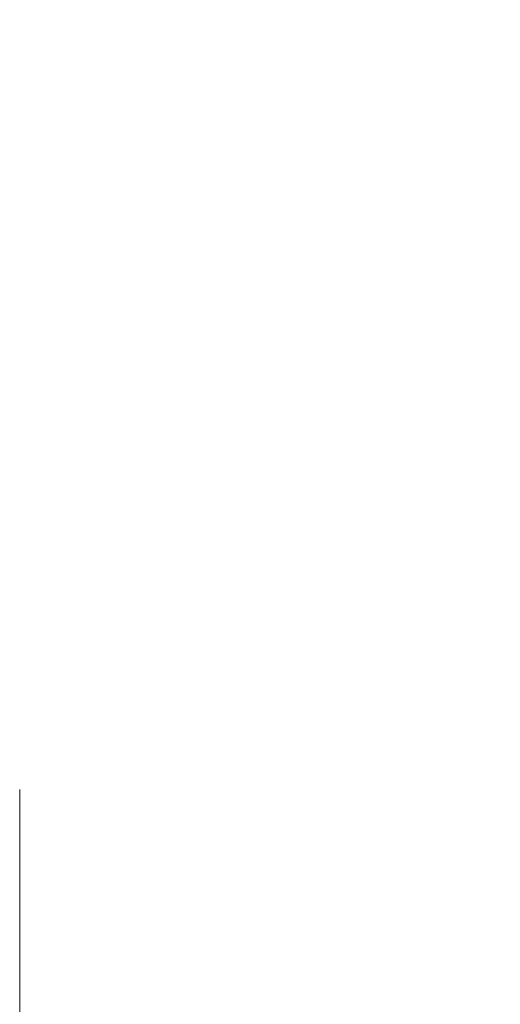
# Model space of a CAD drawing. Header units: centimetres. Extents: x -1316 to 21770, y -8842 to 3590.
# Tile 50 of 125: x -555.37 to -549, y 1422.48 to 1435.53. Entities that reach past the tile are written whole.
import ezdxf

# ---------------------------------------------------------------- set-up
doc = ezdxf.new("R2010")
doc.units = ezdxf.units.CM
doc.linetypes.add('Dash', pattern=[60, 30, -30])
doc.layers.add('A-DETL', color=90, linetype='Continuous', lineweight=9)
doc.layers.add('A-GLAZ-CWMG', color=51, linetype='Continuous', lineweight=9)

# ---------------------------------------------------------------- blocks, each defined once
blk = doc.blocks.new('Rectangular Mullion - Schueco_FWS-50-SI_Tran_CovCap-20mm_Tran-55mm-2293422-5_piętro III __10_50 m_ - stan projektowany')
at = {"layer": 'A-GLAZ-CWMG'}
blk.add_line((-555.373, 1391.326), (-555.373, 1425.326), dxfattribs=at)

msp = doc.modelspace()

# ---------------------------------------------------------------- linework, layer by layer
at = {"layer": 'A-DETL', "linetype": 'Dash', "lineweight": 25}
for points, knots in [([(-555.623, 1472.575), (-478.908, 1472.575), (-476.079, 1472.575), (-439.123, 1472.575), (-439.123, 1435.619), (-439.123, 1432.79), (-439.123, 1329.11), (-439.123, 1326.281), (-439.123, 1289.326), (-402.167, 1289.326), (-399.339, 1289.326), (54.377, 1289.326), (347.204, 1289.326), (391.666, 1289.326), (418.55, 1316.21), (413.877, 1393.928), (413.877, 1663.126)], [0, 0, 0, 0, 1.274059, 2.1133, 2.95254, 4.521491, 5.717221, 7.286172, 8.125412, 8.964652, 14.361634, 22.556861, 31.207392, 35.311818, 37.065318, 41.276562, 41.276562, 41.276562, 41.276562]), ([(-561.623, 233.023), (-511.606, 233.023), (-497.781, 233.023), (-439.123, 233.023), (-439.123, 251.363), (-439.123, 296.623), (-439.123, 1289.326), (-439.123, 1326.281), (-439.123, 1329.11), (-439.123, 1432.79), (-439.123, 1435.619), (-439.123, 1472.575), (-476.079, 1472.575), (-478.908, 1472.575), (-555.623, 1472.575)], [0, 0, 0, 0, 1.339676, 2.332925, 3.669947, 15.221807, 26.977257, 38.268666, 39.837617, 41.033347, 42.602298, 43.441538, 44.280778, 45.554838, 45.554838, 45.554838, 45.554838]), ([(-555.623, 1472.575), (-478.908, 1472.575), (-450.623, 1472.575), (-439.123, 1472.575), (-439.123, 1461.075), (-439.123, 1432.79), (-439.123, 1329.11), (-439.123, 1326.281), (-439.123, 1289.326), (-402.167, 1289.326), (-399.339, 1289.326), (54.377, 1289.326), (347.204, 1289.326), (391.666, 1289.326), (413.877, 1267.114), (413.877, 1211.148), (413.877, 1019.9)], [0, 0, 0, 0, 1.274059, 1.834911, 2.395763, 3.964714, 5.438832, 7.007784, 7.847024, 8.686264, 14.083246, 22.278473, 30.929004, 34.961158, 36.402966, 39.45005, 39.45005, 39.45005, 39.45005])]:
    msp.add_open_spline(points, degree=3, knots=knots, dxfattribs=at)

# ---------------------------------------------------------------- block references
at = {"layer": 'A-GLAZ-CWMG'}
msp.add_blockref('Rectangular Mullion - Schueco_FWS-50-SI_Tran_CovCap-20mm_Tran-55mm-2293422-5_piętro III __10_50 m_ - stan projektowany', (0, 0), dxfattribs=at)

doc.saveas('drawing.dxf')
